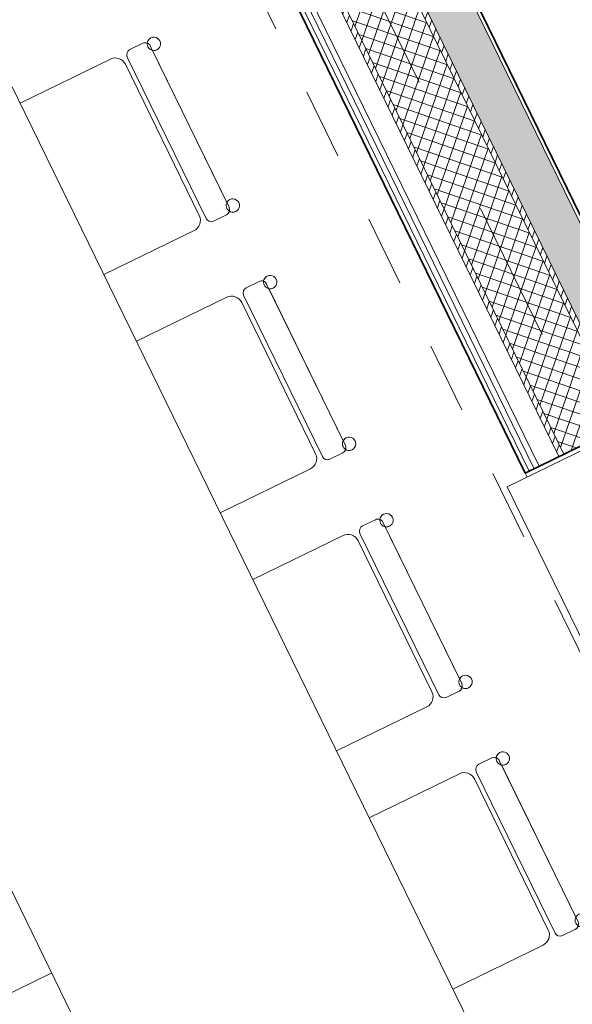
# Model space of a CAD drawing. Extents: x 6414462 to 20492237, y 5756825 to 17376351.
# Tile 80 of 127: x 6497763.17 to 6497764.42, y 5809736.36 to 5809738.59. Entities that reach past the tile are written whole.
import ezdxf

# ---------------------------------------------------------------- set-up
doc = ezdxf.new("R2010")
doc.units = 0
doc.linetypes.add('__FK_przerywana', pattern=[0.32004, 0.16002, -0.16002])
doc.linetypes.add('Linia siatki', pattern=[2.2225, 1.27, -0.3175, 0.3175, -0.3175])
for name, color, linetype, lineweight in [('A-DETL-MBND', 7, 'Continuous', 5), ('A-GLAZ', 7, 'Continuous', 5), ('A-WALL', 7, 'Continuous', 35), ('A-WALL-PATT', 7, 'Continuous', 35), ('I-FURN', 7, 'Continuous', 5), ('S-GRID', 7, 'Continuous', 5)]:
    doc.layers.add(name, color=color, linetype=linetype, lineweight=lineweight)
pattern_1 = [(71.0323616, (6497475.582077, 5808865.157373), (-0.01418553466, 0.00487551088), [])]

# ---------------------------------------------------------------- blocks, each defined once
blk = doc.blocks.new('Windows_S9000-Double-Vent-Window-with-Sashbars - O3 Windows_S9000-Double-Vent-Window-with-Sashbars 2-9090604-__-00_00 Przyziemie PB')
at = {"layer": 'A-GLAZ'}
for p, q in [((-69, -2.4), (-69, -23.4)), ((-69, -23.4), (69, -23.4))]:
    blk.add_line(p, q, dxfattribs=at)
blk = doc.blocks.new('ZZZ Meb Krzesło zwykłe ___FK_v04_0 - przykład-7073046-__-00_00 Przyziemie PB')
at = {"layer": 'I-FURN'}
for p, q in [((-21.59, 10), (-21.59, -12.7)), ((21.59, -12.7), (21.59, 10)), ((-19.05, -15.24), (19.05, -15.24)), ((-21.59, -17.62), (-21.59, -20.87)), ((-21.59, -17.62), (-21.59, -20.87)), ((20.32, -16.35), (-20.32, -16.35)), ((-20.32, -16.35), (20.32, -16.35)), ((21.59, -20.87), (21.59, -17.62)), ((21.59, -17.62), (21.59, -20.87)), ((-20.32, -22.14), (20.32, -22.14)), ((-19.16, -22.14), (19.18, -22.14))]:
    blk.add_line(p, q, dxfattribs=at)
for centre, radius, start, end in [((-19.05, -12.7), 2.54, 180, 270), ((19.05, -12.7), 2.54, 270, 360), ((-20.32, -17.62), 1.27, 90, 180), ((-20.32, -17.62), 1.27, 90, 180), ((20.32, -17.62), 1.27, 360, 90), ((20.32, -17.62), 1.27, 0, 90), ((-20.35, -23.06), 1.51, 360, 180), ((-20.35, -23.06), 1.51, 123.4855, 180), ((-20.32, -20.87), 1.27, 180, 227.4093), ((-20.32, -20.87), 1.27, 180, 270), ((-20.35, -23.06), 1.51, 360, 37.7171), ((20.37, -23.06), 1.51, 360, 180), ((20.37, -23.06), 1.51, 142.2829, 180), ((20.32, -20.87), 1.27, 270, 0), ((20.32, -20.87), 1.27, 313.2379, 360), ((20.37, -23.06), 1.51, 0, 57.1936), ((-20.35, -23.06), 1.51, 180, 360), ((-20.35, -23.06), 1.51, 180, 360), ((20.37, -23.06), 1.51, 180, 360), ((20.37, -23.06), 1.51, 180, 360)]:
    blk.add_arc(centre, radius, start, end, dxfattribs=at)
blk = doc.blocks.new('Meb Stół prosty ___FK_04_1 - Stół prosty 2-9214470-__-00_00 Przyziemie PB')
at = {"layer": 'I-FURN'}
for p, q in [((121.83, 30.48), (-118.17, 30.48)), ((-118.17, -49.52), (121.83, -49.52))]:
    blk.add_line(p, q, dxfattribs=at)

msp = doc.modelspace()

# ---------------------------------------------------------------- hatches: boundary and pattern name
at = {"layer": 'A-WALL-PATT', "lineweight": 5}
h = msp.add_hatch(dxfattribs=at)
h.set_pattern_fill('FP_7', color=256, scale=0.01, angle=26.0324, style=0, pattern_type=2)
h.set_pattern_definition([(26.0323616, (6497475.582077, 5808865.157373), (0.01535980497, 0.02280471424), [0.01587, -0.03175]), (146.0323616, (6497475.582077, 5808865.157373), (-0.02742936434, 0.00189962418), [0.01587, -0.03175]), (86.0323616, (6497475.582077, 5808865.157373), (-0.01206955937, 0.02470433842), [0, -0.03175, 0.01587, 0])])
h.paths.add_polyline_path([(6497765.7861, 5809735.1412), (6497765.8759, 5809735.1851), (6497765.2553, 5809736.4556), (6497765.1655, 5809736.4117), (6497765.7806, 5809735.1524)])
h.paths.add_polyline_path([(6497764.544, 5809737.6841), (6497764.6339, 5809737.728), (6497763.5964, 5809739.8521), (6497763.5065, 5809739.8082), (6497764.3654, 5809738.0497)])
h.paths.add_polyline_path([(6497762.8851, 5809741.0806), (6497762.9749, 5809741.1245), (6497762.3544, 5809742.395), (6497762.2645, 5809742.3511), (6497762.7962, 5809741.2625)])
h = msp.add_hatch(dxfattribs=at)
h.set_pattern_fill('FP_8', color=256, scale=0.01, angle=26.0324, style=0, pattern_type=2)
h.set_pattern_definition(pattern_1)
h.paths.add_polyline_path([(6497765.7693, 5809735.1469), (6497765.7805, 5809735.1525), (6497765.1655, 5809736.4117), (6497765.1543, 5809736.4062), (6497765.7584, 5809735.1692)])
h.paths.add_polyline_path([(6497764.5328, 5809737.6786), (6497764.544, 5809737.6841), (6497763.5065, 5809739.8082), (6497763.4953, 5809739.8027), (6497764.3542, 5809738.0442)])
h.paths.add_polyline_path([(6497762.8851, 5809741.0806), (6497762.27, 5809742.3399), (6497762.2588, 5809742.3344), (6497762.8738, 5809741.0751)])
h = msp.add_hatch(dxfattribs=at)
h.set_pattern_fill('FP_9', color=256, scale=0.01, angle=26.0324, style=0, pattern_type=2)
h.set_pattern_definition([(71.0323616, (6497475.582077, 5808865.157373), (-0.0236425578, 0.0081258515), []), (161.0323616, (6497475.582077, 5808865.157373), (-0.0081258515, -0.0236425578), [])])
h.paths.add_polyline_path([(6497765.6133, 5809735.2377), (6497765.7035, 5809735.2817), (6497765.1543, 5809736.4062), (6497765.0972, 5809736.3784), (6497765.0937, 5809736.3856), (6497765.016, 5809736.3476), (6497765.5687, 5809735.2159)])
h.paths.add_polyline_path([(6497764.4015, 5809737.6056), (6497764.4793, 5809737.6435), (6497764.4757, 5809737.6507), (6497764.5328, 5809737.6786), (6497763.4953, 5809739.8027), (6497763.4382, 5809739.7749), (6497763.4345, 5809739.782), (6497763.357, 5809739.7441), (6497764.2194, 5809737.9784)])
h.paths.add_polyline_path([(6497762.8203, 5809741.04), (6497762.8168, 5809741.0472), (6497762.8738, 5809741.0751), (6497762.3246, 5809742.1996), (6497762.1898, 5809742.1338), (6497762.7426, 5809741.0021), (6497762.8199, 5809741.0398)])
h = msp.add_hatch(dxfattribs=at)
h.set_pattern_fill('FP_8', color=256, scale=0.01, angle=26.0324, style=0, pattern_type=2)
h.set_pattern_definition(pattern_1)
h.paths.add_polyline_path([(6497765.552, 5809735.2216), (6497765.5632, 5809735.2272), (6497765.016, 5809736.3476), (6497765.0047, 5809736.3421), (6497765.5452, 5809735.2355)])
h.paths.add_polyline_path([(6497764.4015, 5809737.6056), (6497763.357, 5809739.7441), (6497763.3458, 5809739.7386), (6497764.3903, 5809737.6001)])
h.paths.add_polyline_path([(6497762.7313, 5809740.9966), (6497762.7426, 5809741.0021), (6497762.1953, 5809742.1225), (6497762.1841, 5809742.1171), (6497762.639, 5809741.1857)])

# ---------------------------------------------------------------- linework, layer by layer
at = {"layer": 'A-DETL-MBND', "linetype": '__FK_przerywana'}
msp.add_line((6497762.134, 5809741.8756, 0.1), (6497765.3501, 5809735.291, 0.1), dxfattribs=at)
at = {"layer": 'A-WALL', "lineweight": 5}
for p, q in [((6497764.6339, 5809737.728, 0.1), (6497763.5964, 5809739.8521, 0.1)), ((6497764.5328, 5809737.6786, 0.1), (6497763.4953, 5809739.8027, 0.1)), ((6497764.544, 5809737.6841, 0.1), (6497763.5065, 5809739.8082, 0.1)), ((6497764.3903, 5809737.6001, 0.1), (6497763.3458, 5809739.7386, 0.1)), ((6497764.4015, 5809737.6056, 0.1), (6497763.357, 5809739.7441, 0.1)), ((6497764.3341, 5809737.5726, 0.1), (6497763.2896, 5809739.7112, 0.1)), ((6497764.3454, 5809737.5781, 0.1), (6497763.3008, 5809739.7167, 0.1)), ((6497764.3229, 5809737.5672, 0.1), (6497763.2784, 5809739.7057, 0.1)), ((6497764.3183, 5809737.5538, 0.1), (6497764.3139, 5809737.5628, 0.1))]:
    msp.add_line(p, q, dxfattribs=at)
at = {"layer": 'A-WALL'}
for p, q in [((6497764.6446, 5809737.7243, 0.1), (6497763.6001, 5809739.8628, 0.1)), ((6497763.2694, 5809739.7013, 0.1), (6497764.3139, 5809737.5628, 0.1)), ((6497764.3139, 5809737.5628, 0.1), (6497764.6446, 5809737.7243, 0.1))]:
    msp.add_line(p, q, dxfattribs=at)
at = {"layer": 'S-GRID', "linetype": 'Linia siatki'}
msp.add_line((6497761.5658, 5809743.5823, 0.1), (6497766.4533, 5809733.5757, 0.1), dxfattribs=at)

# ---------------------------------------------------------------- block references
at = {"layer": 'A-GLAZ', "xscale": 0.01, "yscale": 0.01, "zscale": 0.01, "rotation": 296.0323615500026}
msp.add_blockref('Windows_S9000-Double-Vent-Window-with-Sashbars - O3 Windows_S9000-Double-Vent-Window-with-Sashbars 2-9090604-__-00_00 Przyziemie PB', (6497764.7865, 5809737.0145, 0.1), dxfattribs=at)
at = {"layer": 'I-FURN', "xscale": 0.01, "yscale": 0.01, "zscale": 0.01}
for name, p, rotation in [('ZZZ Meb Krzesło zwykłe ___FK_v04_0 - przykład-7073046-__-00_00 Przyziemie PB', (6497763.3557, 5809738.2499, 0.1), 116.0323615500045), ('Meb Stół prosty ___FK_04_1 - Stół prosty 2-9214470-__-00_00 Przyziemie PB', (6497763.2239, 5809737.1636, 0.1), 116.0323615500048), ('ZZZ Meb Krzesło zwykłe ___FK_v04_0 - przykład-7073046-__-00_00 Przyziemie PB', (6497763.619, 5809737.7108, 0.1), 116.0323615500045), ('ZZZ Meb Krzesło zwykłe ___FK_v04_0 - przykład-7073046-__-00_00 Przyziemie PB', (6497763.8824, 5809737.1717, 0.1), 116.0323615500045), ('ZZZ Meb Krzesło zwykłe ___FK_v04_0 - przykład-7073046-__-00_00 Przyziemie PB', (6497764.1457, 5809736.6326, 0.1), 116.0323615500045), ('ZZZ Meb Krzesło zwykłe ___FK_v04_0 - przykład-7073046-__-00_00 Przyziemie PB', (6497763.2471, 5809736.1937, 0.1), 296.0323615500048)]:
    msp.add_blockref(name, p, dxfattribs=dict(at, rotation=rotation))

doc.saveas('drawing.dxf')
